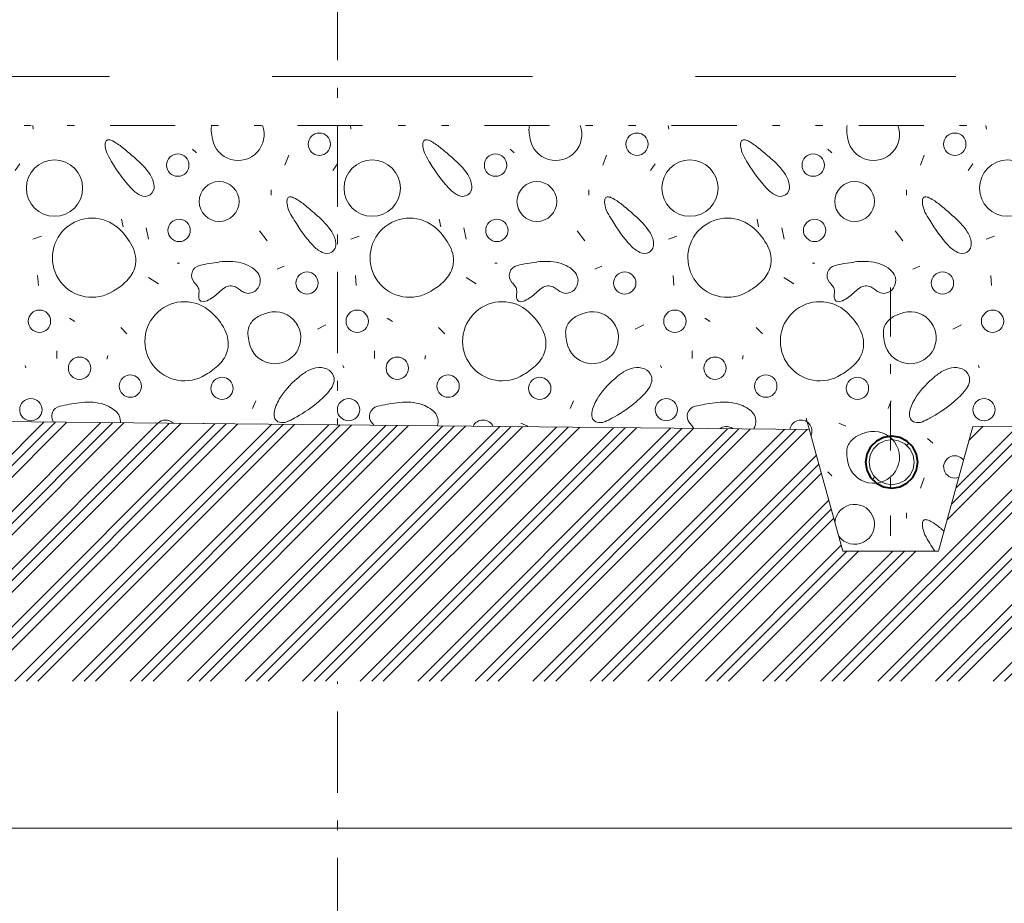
# Model space of a CAD drawing. Header units: millimetres. Extents: x -479461597 to -478645968, y -1101060132 to -1100898045.
# Tile 42 of 145: x -479163606 to -479160580, y -1101053563 to -1101050849. Entities that reach past the tile are written whole.
import ezdxf
from ezdxf.enums import TextEntityAlignment as Align

# ---------------------------------------------------------------- set-up
doc = ezdxf.new("R2010")
doc.units = ezdxf.units.MM
doc.header["$MEASUREMENT"] = 0
for name, pattern in [('Wipeout_Contour', [1000, 0, -1000]), ('Čerchovaná M', [450, 250, -85, 30, -85]), ('Čerchovaná S', [350, 150, -85, 30, -85]), ('Čerchovaná se dvěma tečkami', [575, 200, -110, 22.5, -110, 22.5, -110]), ('Čárkovaná L', [1300, 800, -500])]:
    doc.linetypes.add(name, pattern=pattern)
for name, color, linetype, lineweight in [('2D prvky - čary _Pero_č.__183', 7, 'Continuous', 20), ('Konstrukce - zaklady drenáž_Pero_č.__10', 7, 'Continuous', 40), ('Konstrukce - zaklady drenáž_Pero_č.__90', 250, 'Continuous', 13), ('Konstrukce - základy podsyp_Pero_č.__96', 124, 'Continuous', 13), ('Konstrukční síť_Pero_č.__183', 7, 'Continuous', 20), ('Legenda_Pero_č.__6', 7, 'Continuous', 20)]:
    doc.layers.add(name, color=color, linetype=linetype, lineweight=lineweight)
for name, color, linetype in [('Bourané_2D prvky - vyplně', 7, 'Continuous'), ('Bourané_Kóty - SP', 7, 'Continuous'), ('Konstrukce - zaklady drenáž', 7, 'Continuous'), ('Konstrukční síť', 7, 'Continuous')]:
    doc.layers.add(name, color=color, linetype=linetype)
for name, color, linetype, lineweight, true_color in [('Bourané_2D prvky - vyplně_Pero_č.__40', 7, 'Continuous', 13, 0xc9ca94), ('Bourané_Konstrukce - základy výkop_Pero_č.__109', 7, 'Continuous', 13, 0x6da3d7), ('Bourané_Kóty - SP_Pero_č.__25', 7, 'Continuous', 13, 0x1a4f6e), ('Bourané_Kóty - SP_Pero_č.__45', 7, 'Continuous', 13, 0x1a4f6e), ('Bourané_Kóty - SP_Pero_č.__85', 7, 'Continuous', 13, 0x1a4f6e), ('Konstrukce - zaklady drenáž_Pero_č.__108', 7, 'Continuous', 13, 0x1a4f6e), ('Konstrukční síť_Pero_č.__81', 7, 'Continuous', 13, 0xa8a8a8), ('Situace - terén HTU_Pero_č.__186', 7, 'Continuous', 20, 0x7b0011)]:
    doc.layers.add(name, color=color, linetype=linetype, lineweight=lineweight, true_color=true_color)
doc.styles.add('GENERATED_STYLE_5', font='txt')
doc.styles.add('GENERATED_STYLE_7', font='txt')
doc.dimstyles.new('GENERATED_STYLE__1', dxfattribs={"dimtxt": 275, "dimasz": 228, "dimexe": 0.18, "dimexo": 400, "dimgap": 0.09, "dimtad": 1, "dimtih": 1, "dimtoh": 1, "dimdec": 0, "dimzin": 0, "dimdsep": 46, "dimtxsty": 'GENERATED_STYLE_5', "dimblk": 'ARROWHEAD_6', "dimblk1": 'ARROWHEAD_6', "dimblk2": 'ARROWHEAD_6', "dimcen": 0.09, "dimclrd": 256, "dimclre": 256, "dimclrt": 256, "dimazin": 0, "dimtfac": 1, "dimtdec": 4, "dimtmove": 0, "dimatfit": 3, "dimfxl": 1, "dimtolj": 1, "dimtzin": 0, "dimarcsym": 0})

# ---------------------------------------------------------------- blocks, each defined once
blk = doc.blocks.new('*X11', base_point=(-479162629.7, -1101050723.4))
at = {"layer": 'Bourané_2D prvky - vyplně_Pero_č.__40', "color": 9, "linetype": 'Continuous', "lineweight": 13, "true_color": 0xc9ca94}
for p, q in [((-479163564.3, -1101051185.2), (-479163565.8, -1101051173.4)), ((-479162588, -1101051185.2), (-479162589.4, -1101051173.4)), ((-479161611.6, -1101051185.2), (-479161613.1, -1101051173.4)), ((-479160635.3, -1101051185.2), (-479160636.8, -1101051173.4)), ((-479163075, -1101051246), (-479163063.2, -1101051257.9)), ((-479162779, -1101051265), (-479162790.8, -1101051295.8)), ((-479162098.7, -1101051246), (-479162086.9, -1101051257.9)), ((-479161802.7, -1101051265), (-479161814.5, -1101051295.8)), ((-479161122.4, -1101051246), (-479161110.6, -1101051257.9)), ((-479160826.3, -1101051265), (-479160838.2, -1101051295.8)), ((-479163620.3, -1101051312.3), (-479163606.1, -1101051291)), ((-479162644, -1101051312.3), (-479162629.7, -1101051291)), ((-479161667.6, -1101051312.3), (-479161653.4, -1101051291)), ((-479160691.3, -1101051312.3), (-479160677.1, -1101051291)), ((-479162833.4, -1101051371.6), (-479162833.4, -1101051388.1)), ((-479161857.1, -1101051371.6), (-479161857.1, -1101051388.1)), ((-479160880.8, -1101051371.6), (-479160880.8, -1101051388.1)), ((-479163293, -1101051461.6), (-479163288.2, -1101051485.2)), ((-479162316.6, -1101051461.6), (-479162311.9, -1101051485.2)), ((-479161340.3, -1101051461.6), (-479161335.6, -1101051485.2)), ((-479163217.2, -1101051487.6), (-479163210.1, -1101051523.1)), ((-479162845.3, -1101051527.9), (-479162869, -1101051497.1)), ((-479162240.8, -1101051487.6), (-479162233.7, -1101051523.1)), ((-479161869, -1101051527.9), (-479161892.7, -1101051497.1)), ((-479161264.5, -1101051487.6), (-479161257.4, -1101051523.1)), ((-479160892.7, -1101051527.9), (-479160916.3, -1101051497.1)), ((-479163539.3, -1101051513.7), (-479163565.3, -1101051523.1)), ((-479162563, -1101051513.7), (-479162589, -1101051523.1)), ((-479161586.6, -1101051513.7), (-479161612.7, -1101051523.1)), ((-479160610.3, -1101051513.7), (-479160636.4, -1101051523.1)), ((-479163122.4, -1101051596.6), (-479163115.3, -1101051596.6)), ((-479162146.1, -1101051596.6), (-479162139, -1101051596.6)), ((-479161169.8, -1101051596.6), (-479161162.7, -1101051596.6)), ((-479162814.5, -1101051615.5), (-479162793.2, -1101051606)), ((-479161838.2, -1101051615.5), (-479161816.9, -1101051606)), ((-479160861.9, -1101051615.5), (-479160840.5, -1101051606)), ((-479163550.9, -1101051634.2), (-479163548.5, -1101051665)), ((-479163210.4, -1101051640.9), (-479163179.6, -1101051659.9)), ((-479162574.6, -1101051634.2), (-479162572.2, -1101051665)), ((-479162234, -1101051640.9), (-479162203.2, -1101051659.9)), ((-479161598.3, -1101051634.2), (-479161595.9, -1101051665)), ((-479161257.7, -1101051640.9), (-479161226.9, -1101051659.9)), ((-479160622, -1101051634.2), (-479160619.6, -1101051665)), ((-479163453.4, -1101051765.2), (-479163436.6, -1101051776)), ((-479162477, -1101051765.2), (-479162460.3, -1101051776)), ((-479161500.7, -1101051765.2), (-479161484, -1101051776)), ((-479163295.3, -1101051794.7), (-479163276.4, -1101051813.6)), ((-479162664.9, -1101051785.6), (-479162690.9, -1101051799.8)), ((-479162319, -1101051794.7), (-479162300.1, -1101051813.6)), ((-479161688.6, -1101051785.6), (-479161714.6, -1101051799.8)), ((-479161342.7, -1101051794.7), (-479161323.7, -1101051813.6)), ((-479160712.2, -1101051785.6), (-479160738.3, -1101051799.8)), ((-479163491.9, -1101051889.4), (-479163491.9, -1101051865.7)), ((-479162515.6, -1101051889.4), (-479162515.6, -1101051865.7)), ((-479161539.3, -1101051889.4), (-479161539.3, -1101051865.7)), ((-479163338, -1101051891.8), (-479163335.6, -1101051879.9)), ((-479162361.6, -1101051891.8), (-479162359.3, -1101051879.9)), ((-479161385.3, -1101051891.8), (-479161383, -1101051879.9)), ((-479163586.7, -1101051917.8), (-479163589, -1101051910.7)), ((-479162610.3, -1101051917.8), (-479162612.7, -1101051910.7)), ((-479161634, -1101051917.8), (-479161636.4, -1101051910.7)), ((-479160657.7, -1101051917.8), (-479160660.1, -1101051910.7)), ((-479162880.8, -1101052019.7), (-479162890.3, -1101052043.4)), ((-479161904.5, -1101052019.7), (-479161914, -1101052043.4)), ((-479160928.2, -1101052019.7), (-479160937.7, -1101052043.4)), ((-479163041.9, -1101052088.4), (-479163039.6, -1101052089.4)), ((-479162065.6, -1101052088.4), (-479162044.2, -1101052097.8)), ((-479161089.2, -1101052088.4), (-479161067.9, -1101052097.8)), ((-479160816.9, -1101052135.7), (-479160800.3, -1101052149.9)), ((-479161122.4, -1101052237.6), (-479161110.6, -1101052249.4)), ((-479160826.3, -1101052256.5), (-479160838.2, -1101052287.3)), ((-479160880.8, -1101052363.1), (-479160880.8, -1101052379.7))]:
    blk.add_line(p, q, dxfattribs=at)
for centre, radius in [((-479162685.3, -1101051231.1), 34.3), ((-479161709, -1101051231.1), 34.3), ((-479160732.6, -1101051231.1), 34.3), ((-479163120.2, -1101051295.5), 34.3), ((-479162143.9, -1101051295.5), 34.3), ((-479161167.6, -1101051295.5), 34.3), ((-479163499.1, -1101051366.1), 86.5), ((-479162522.8, -1101051366.1), 86.5), ((-479161546.4, -1101051366.1), 86.5), ((-479160570.1, -1101051366.1), 86.5), ((-479162993.1, -1101051407.1), 61.2), ((-479162016.8, -1101051407.1), 61.2), ((-479161040.4, -1101051407.1), 61.2), ((-479163116.1, -1101051495.9), 34.3), ((-479162139.8, -1101051495.9), 34.3), ((-479161163.4, -1101051495.9), 34.3), ((-479162723.1, -1101051657.6), 34.3), ((-479161746.8, -1101051657.6), 34.3), ((-479160770.4, -1101051657.6), 34.3), ((-479163545.3, -1101051775), 34.3), ((-479162569, -1101051775), 34.3), ((-479161592.7, -1101051775), 34.3), ((-479160616.4, -1101051775), 34.3), ((-479163422.1, -1101051919.3), 34.3), ((-479162445.8, -1101051919.3), 34.3), ((-479161469.5, -1101051919.3), 34.3), ((-479163266, -1101051974.2), 34.3), ((-479162984.3, -1101051981.2), 34.3), ((-479162289.7, -1101051974.2), 34.3), ((-479162008, -1101051981.2), 34.3), ((-479161313.4, -1101051974.2), 34.3), ((-479161031.7, -1101051981.2), 34.3), ((-479163571.8, -1101052046.7), 34.3), ((-479162595.4, -1101052046.7), 34.3), ((-479161619.1, -1101052046.7), 34.3), ((-479160642.8, -1101052046.7), 34.3)]:
    blk.add_circle(centre, radius, dxfattribs=at)
for centre, radius, start, end in [((-479162957, -1101051187.1), 60.4, 166.8265, 183.2347), ((-479162934.9, -1101051201.4), 79.9, 190.4282, 20.57), ((-479161980.7, -1101051187.1), 60.4, 166.8265, 183.2347), ((-479161958.6, -1101051201.4), 79.9, 190.4282, 20.57), ((-479161004.4, -1101051187.1), 60.4, 166.8265, 183.2347), ((-479160982.3, -1101051201.4), 79.9, 190.4282, 20.57), ((-479162877.6, -1101051182.7), 140, 183.2095, 193.7302), ((-479161901.2, -1101051182.7), 140, 183.2095, 193.7302), ((-479160924.9, -1101051182.7), 140, 183.2095, 193.7302), ((-479163308.4, -1101051232.8), 35.1, 166.9916, 187.7906), ((-479163330.6, -1101051228), 12.4, 144.5812, 165.7924), ((-479163334.1, -1101051225.6), 8.15, 116.4425, 143.7464), ((-479163333.6, -1101051227.1), 9.77, 91.5878, 115.1953), ((-479163333.3, -1101051235.2), 17.9, 76.2622, 91.634), ((-479163340.9, -1101051263.6), 47.3, 60.0923, 75.5611), ((-479163418.5, -1101051399.7), 203.9, 49.777, 60.2392), ((-479162332.1, -1101051232.8), 35.1, 166.9916, 187.7906), ((-479162354.2, -1101051228), 12.4, 144.5812, 165.7924), ((-479162357.8, -1101051225.6), 8.15, 116.4425, 143.7464), ((-479162357.3, -1101051227.1), 9.77, 91.5878, 115.1953), ((-479162357, -1101051235.2), 17.9, 76.2622, 91.634), ((-479162364.6, -1101051263.6), 47.3, 60.0923, 75.5611), ((-479162442.2, -1101051399.7), 203.9, 49.777, 60.2392), ((-479161355.8, -1101051232.8), 35.1, 166.9916, 187.7906), ((-479161377.9, -1101051228), 12.4, 144.5812, 165.7924), ((-479161381.5, -1101051225.6), 8.15, 116.4425, 143.7464), ((-479161380.9, -1101051227.1), 9.77, 91.5878, 115.1953), ((-479161380.7, -1101051235.2), 17.9, 76.2622, 91.634), ((-479161388.2, -1101051263.6), 47.3, 60.0923, 75.5611), ((-479161465.9, -1101051399.7), 203.9, 49.777, 60.2392), ((-479163263.6, -1101051228.6), 80.1, 186.4296, 206.157), ((-479163129.2, -1101051161.8), 230.1, 206.3304, 213.6244), ((-479163874.2, -1101051965.3), 930.2, 47.9748, 50.8493), ((-479162287.3, -1101051228.6), 80.1, 186.4296, 206.157), ((-479162152.9, -1101051161.8), 230.1, 206.3304, 213.6244), ((-479162897.8, -1101051965.3), 930.2, 47.9748, 50.8493), ((-479161311, -1101051228.6), 80.1, 186.4296, 206.157), ((-479161176.6, -1101051161.8), 230.1, 206.3304, 213.6244), ((-479161921.5, -1101051965.3), 930.2, 47.9748, 50.8493), ((-479162932.4, -1101051061.3), 450.4, 210.4057, 222.5965), ((-479163392.6, -1101051449.8), 225.2, 33.8343, 51.1866), ((-479161956, -1101051061.3), 450.4, 210.4057, 222.5965), ((-479162416.3, -1101051449.8), 225.2, 33.8343, 51.1866), ((-479160979.7, -1101051061.3), 450.4, 210.4057, 222.5965), ((-479161439.9, -1101051449.8), 225.2, 33.8343, 51.1866), ((-479163272.5, -1101051367.9), 79.8, 6.3813, 32.9796), ((-479162296.2, -1101051367.9), 79.8, 6.3813, 32.9796), ((-479161319.8, -1101051367.9), 79.8, 6.3813, 32.9796), ((-479163190.6, -1101051299.2), 99.3, 222.3712, 243.0633), ((-479163221.2, -1101051360.1), 31.2, 242.6052, 300.2402), ((-479163222.9, -1101051362.6), 30, 305.4921, 6.9034), ((-479162214.2, -1101051299.2), 99.3, 222.3712, 243.0633), ((-479162244.9, -1101051360.1), 31.2, 242.6052, 300.2402), ((-479162246.6, -1101051362.6), 30, 305.4921, 6.9034), ((-479161237.9, -1101051299.2), 99.3, 222.3712, 243.0633), ((-479161268.6, -1101051360.1), 31.2, 242.6052, 300.2402), ((-479161270.3, -1101051362.6), 30, 305.4921, 6.9034), ((-479162749.8, -1101051408.4), 35.1, 166.9916, 187.7906), ((-479162705, -1101051404.2), 80.1, 186.4296, 206.157), ((-479162771.9, -1101051403.5), 12.4, 144.5812, 165.7924), ((-479162775.5, -1101051401.2), 8.15, 116.4425, 143.7464), ((-479162775, -1101051402.7), 9.77, 91.5878, 115.1953), ((-479162774.7, -1101051410.8), 17.9, 76.2622, 91.634), ((-479162782.3, -1101051439.2), 47.3, 60.0923, 75.5611), ((-479162859.9, -1101051575.2), 203.9, 49.777, 60.2392), ((-479161773.5, -1101051408.4), 35.1, 166.9916, 187.7906), ((-479161728.7, -1101051404.2), 80.1, 186.4296, 206.157), ((-479161795.6, -1101051403.5), 12.4, 144.5812, 165.7924), ((-479161799.2, -1101051401.2), 8.15, 116.4425, 143.7464), ((-479161798.6, -1101051402.7), 9.77, 91.5878, 115.1953), ((-479161798.4, -1101051410.8), 17.9, 76.2622, 91.634), ((-479161805.9, -1101051439.2), 47.3, 60.0923, 75.5611), ((-479161883.6, -1101051575.2), 203.9, 49.777, 60.2392), ((-479160797.2, -1101051408.4), 35.1, 166.9916, 187.7906), ((-479160752.3, -1101051404.2), 80.1, 186.4296, 206.157), ((-479160819.3, -1101051403.5), 12.4, 144.5812, 165.7924), ((-479160822.9, -1101051401.2), 8.15, 116.4425, 143.7464), ((-479160822.3, -1101051402.7), 9.77, 91.5878, 115.1953), ((-479160822.1, -1101051410.8), 17.9, 76.2622, 91.634), ((-479160829.6, -1101051439.2), 47.3, 60.0923, 75.5611), ((-479160907.3, -1101051575.2), 203.9, 49.777, 60.2392), ((-479162570.6, -1101051337.4), 230.1, 206.3304, 213.6244), ((-479163315.5, -1101052140.9), 930.2, 47.9748, 50.8493), ((-479161594.3, -1101051337.4), 230.1, 206.3304, 213.6244), ((-479162339.2, -1101052140.9), 930.2, 47.9748, 50.8493), ((-479160618, -1101051337.4), 230.1, 206.3304, 213.6244), ((-479161362.9, -1101052140.9), 930.2, 47.9748, 50.8493), ((-479163383.9, -1101051579.9), 121.6, 47.4454, 302.6151), ((-479162373.7, -1101051236.9), 450.4, 210.4057, 222.5965), ((-479162834, -1101051625.4), 225.2, 33.8343, 51.1866), ((-479162407.6, -1101051579.9), 121.6, 47.4454, 302.6151), ((-479161397.4, -1101051236.9), 450.4, 210.4057, 222.5965), ((-479161857.6, -1101051625.4), 225.2, 33.8343, 51.1866), ((-479161431.3, -1101051579.9), 121.6, 47.4454, 302.6151), ((-479160421.1, -1101051236.9), 450.4, 210.4057, 222.5965), ((-479160881.3, -1101051625.4), 225.2, 33.8343, 51.1866), ((-479163438.1, -1101051637.9), 201, 27.7394, 47.2569), ((-479162713.8, -1101051543.4), 79.8, 6.3813, 32.9796), ((-479162461.8, -1101051637.9), 201, 27.7394, 47.2569), ((-479161737.5, -1101051543.4), 79.8, 6.3813, 32.9796), ((-479161485.4, -1101051637.9), 201, 27.7394, 47.2569), ((-479160761.2, -1101051543.4), 79.8, 6.3813, 32.9796), ((-479162664.3, -1101051538.2), 30, 305.4921, 6.9034), ((-479161688, -1101051538.2), 30, 305.4921, 6.9034), ((-479160711.7, -1101051538.2), 30, 305.4921, 6.9034), ((-479163342, -1101051587.6), 92.5, 347.7666, 27.8507), ((-479162631.9, -1101051474.8), 99.3, 222.3712, 243.0633), ((-479162662.6, -1101051535.7), 31.2, 242.6052, 300.2402), ((-479162365.7, -1101051587.6), 92.5, 347.7666, 27.8507), ((-479161655.6, -1101051474.8), 99.3, 222.3712, 243.0633), ((-479161686.3, -1101051535.7), 31.2, 242.6052, 300.2402), ((-479161389.4, -1101051587.6), 92.5, 347.7666, 27.8507), ((-479160679.3, -1101051474.8), 99.3, 222.3712, 243.0633), ((-479160710, -1101051535.7), 31.2, 242.6052, 300.2402), ((-479162938.2, -1101052066.7), 476.8, 96.6259, 103.9434), ((-479162966.7, -1101051772.1), 181.1, 76.9848, 98.4191), ((-479162955.1, -1101051711.3), 119.2, 60.5831, 75.8236), ((-479161961.8, -1101052066.7), 476.8, 96.6259, 103.9434), ((-479161990.3, -1101051772.1), 181.1, 76.9848, 98.4191), ((-479161978.8, -1101051711.3), 119.2, 60.5831, 75.8236), ((-479160985.5, -1101052066.7), 476.8, 96.6259, 103.9434), ((-479161014, -1101051772.1), 181.1, 76.9848, 98.4191), ((-479161002.4, -1101051711.3), 119.2, 60.5831, 75.8236), ((-479163344.6, -1101051582.2), 96.3, 314.7779, 344.9961), ((-479163046.3, -1101051634.7), 31.5, 102.3324, 221.6658), ((-479162929.7, -1101051668.9), 69.8, 37.6475, 61.5974), ((-479162907.1, -1101051650), 40.4, 327.0376, 36.1209), ((-479162368.3, -1101051582.2), 96.3, 314.7779, 344.9961), ((-479162070, -1101051634.7), 31.5, 102.3324, 221.6658), ((-479161953.4, -1101051668.9), 69.8, 37.6475, 61.5974), ((-479161930.8, -1101051650), 40.4, 327.0376, 36.1209), ((-479161392, -1101051582.2), 96.3, 314.7779, 344.9961), ((-479161093.7, -1101051634.7), 31.5, 102.3324, 221.6658), ((-479160977.1, -1101051668.9), 69.8, 37.6475, 61.5974), ((-479160954.5, -1101051650), 40.4, 327.0376, 36.1209), ((-479163417.9, -1101051508.6), 200.1, 299.8029, 314.8134), ((-479163136.2, -1101051722.1), 93.8, 36.3442, 45.0506), ((-479162441.5, -1101051508.6), 200.1, 299.8029, 314.8134), ((-479162159.9, -1101051722.1), 93.8, 36.3442, 45.0506), ((-479161465.2, -1101051508.6), 200.1, 299.8029, 314.8134), ((-479161183.5, -1101051722.1), 93.8, 36.3442, 45.0506), ((-479163084.7, -1101051684), 29.8, 9.2485, 36.0448), ((-479163106.7, -1101051684.4), 51.7, 352.8034, 5.8388), ((-479163085.5, -1101051596.2), 128.1, 295.4669, 314.5735), ((-479162887.5, -1101051801.8), 157.3, 125.1766, 133.3696), ((-479162955, -1101051705.3), 39.5, 96.3875, 125.8548), ((-479162957.7, -1101051697.5), 31.5, 62.2902, 93.1672), ((-479162986.4, -1101051750.5), 91.8, 52.6959, 61.7729), ((-479162868.8, -1101051595.3), 102.9, 232.9934, 240.456), ((-479162902.3, -1101051653.7), 35.6, 240.8322, 267.0065), ((-479162903.8, -1101051653.5), 35.8, 269.5174, 328.7918), ((-479162108.4, -1101051684), 29.8, 9.2485, 36.0448), ((-479162130.4, -1101051684.4), 51.7, 352.8034, 5.8388), ((-479162109.2, -1101051596.2), 128.1, 295.4669, 314.5735), ((-479161911.2, -1101051801.8), 157.3, 125.1766, 133.3696), ((-479161978.7, -1101051705.3), 39.5, 96.3875, 125.8548), ((-479161981.3, -1101051697.5), 31.5, 62.2902, 93.1672), ((-479162010.1, -1101051750.5), 91.8, 52.6959, 61.7729), ((-479161892.5, -1101051595.3), 102.9, 232.9934, 240.456), ((-479161925.9, -1101051653.7), 35.6, 240.8322, 267.0065), ((-479161927.5, -1101051653.5), 35.8, 269.5174, 328.7918), ((-479161132, -1101051684), 29.8, 9.2485, 36.0448), ((-479161154.1, -1101051684.4), 51.7, 352.8034, 5.8388), ((-479161132.8, -1101051596.2), 128.1, 295.4669, 314.5735), ((-479160934.9, -1101051801.8), 157.3, 125.1766, 133.3696), ((-479161002.4, -1101051705.3), 39.5, 96.3875, 125.8548), ((-479161005, -1101051697.5), 31.5, 62.2902, 93.1672), ((-479161033.8, -1101051750.5), 91.8, 52.6959, 61.7729), ((-479160916.2, -1101051595.3), 102.9, 232.9934, 240.456), ((-479160949.6, -1101051653.7), 35.6, 240.8322, 267.0065), ((-479160951.2, -1101051653.5), 35.8, 269.5174, 328.7918), ((-479163099.7, -1101051836.5), 121.6, 47.4454, 302.6151), ((-479163010.8, -1101051697.1), 45.1, 172.1101, 189.0874), ((-479163040.4, -1101051701.6), 15.1, 189.971, 219.9454), ((-479163044, -1101051704), 10.8, 222.4728, 257.5463), ((-479163042.7, -1101051696.4), 18.5, 258.5237, 281.5295), ((-479163046.6, -1101051674.8), 40.5, 280.7953, 293.5363), ((-479162123.3, -1101051836.5), 121.6, 47.4454, 302.6151), ((-479162034.4, -1101051697.1), 45.1, 172.1101, 189.0874), ((-479162064.1, -1101051701.6), 15.1, 189.971, 219.9454), ((-479162067.7, -1101051704), 10.8, 222.4728, 257.5463), ((-479162066.4, -1101051696.4), 18.5, 258.5237, 281.5295), ((-479162070.2, -1101051674.8), 40.5, 280.7953, 293.5363), ((-479161147, -1101051836.5), 121.6, 47.4454, 302.6151), ((-479161058.1, -1101051697.1), 45.1, 172.1101, 189.0874), ((-479161087.8, -1101051701.6), 15.1, 189.971, 219.9454), ((-479161091.4, -1101051704), 10.8, 222.4728, 257.5463), ((-479161090, -1101051696.4), 18.5, 258.5237, 281.5295), ((-479161093.9, -1101051674.8), 40.5, 280.7953, 293.5363), ((-479163153.8, -1101051894.5), 201, 27.7394, 47.2569), ((-479162822.2, -1101051825.7), 79.9, 190.4282, 104.6294), ((-479162805.2, -1101051883.8), 140.5, 105.3821, 120.9077), ((-479162177.5, -1101051894.5), 201, 27.7394, 47.2569), ((-479161845.9, -1101051825.7), 79.9, 190.4282, 104.6294), ((-479161828.8, -1101051883.8), 140.5, 105.3821, 120.9077), ((-479161201.2, -1101051894.5), 201, 27.7394, 47.2569), ((-479160869.6, -1101051825.7), 79.9, 190.4282, 104.6294), ((-479160852.5, -1101051883.8), 140.5, 105.3821, 120.9077), ((-479162847.7, -1101051813.1), 57.9, 120.7918, 156.6671), ((-479161871.3, -1101051813.1), 57.9, 120.7918, 156.6671), ((-479160895, -1101051813.1), 57.9, 120.7918, 156.6671), ((-479163057.7, -1101051844.2), 92.5, 347.7666, 27.8507), ((-479162844.3, -1101051811.4), 60.4, 159.3574, 183.2347), ((-479162081.4, -1101051844.2), 92.5, 347.7666, 27.8507), ((-479161868, -1101051811.4), 60.4, 159.3574, 183.2347), ((-479161105.1, -1101051844.2), 92.5, 347.7666, 27.8507), ((-479160891.7, -1101051811.4), 60.4, 159.3574, 183.2347), ((-479162764.9, -1101051807), 140, 183.2095, 193.7302), ((-479161788.5, -1101051807), 140, 183.2095, 193.7302), ((-479160812.2, -1101051807), 140, 183.2095, 193.7302), ((-479163060.4, -1101051838.9), 96.3, 314.7779, 344.9961), ((-479162084.1, -1101051838.9), 96.3, 314.7779, 344.9961), ((-479161107.7, -1101051838.9), 96.3, 314.7779, 344.9961), ((-479163133.6, -1101051765.3), 200.1, 299.8029, 314.8134), ((-479162614.4, -1101052104.6), 207.1, 122.8427, 132.3696), ((-479162679.8, -1101052003.2), 86.5, 100.496, 122.8825), ((-479162684.5, -1101051977.6), 60.4, 68.6646, 100.5486), ((-479162675.7, -1101051955.3), 36.5, 19.3509, 68.7902), ((-479162157.3, -1101051765.3), 200.1, 299.8029, 314.8134), ((-479161638.1, -1101052104.6), 207.1, 122.8427, 132.3696), ((-479161703.5, -1101052003.2), 86.5, 100.496, 122.8825), ((-479161708.2, -1101051977.6), 60.4, 68.6646, 100.5486), ((-479161699.4, -1101051955.3), 36.5, 19.3509, 68.7902), ((-479161181, -1101051765.3), 200.1, 299.8029, 314.8134), ((-479160661.8, -1101052104.6), 207.1, 122.8427, 132.3696), ((-479160727.1, -1101052003.2), 86.5, 100.496, 122.8825), ((-479160731.8, -1101051977.6), 60.4, 68.6646, 100.5486), ((-479160723.1, -1101051955.3), 36.5, 19.3509, 68.7902), ((-479162587.5, -1101052150.7), 259.5, 129.9016, 148.2696), ((-479162675.9, -1101051954.1), 36.2, 341.8983, 17.4009), ((-479161611.2, -1101052150.7), 259.5, 129.9016, 148.2696), ((-479161699.5, -1101051954.1), 36.2, 341.8983, 17.4009), ((-479160634.8, -1101052150.7), 259.5, 129.9016, 148.2696), ((-479160723.2, -1101051954.1), 36.2, 341.8983, 17.4009), ((-479162849.6, -1101051831.3), 250.4, 310.4067, 321.8671), ((-479162706.5, -1101051943.1), 68.8, 321.4678, 341.1053), ((-479161873.3, -1101051831.3), 250.4, 310.4067, 321.8671), ((-479161730.2, -1101051943.1), 68.8, 321.4678, 341.1053), ((-479160897, -1101051831.3), 250.4, 310.4067, 321.8671), ((-479160753.9, -1101051943.1), 68.8, 321.4678, 341.1053), ((-479163396.5, -1101052204.4), 181.1, 76.9848, 98.4191), ((-479162717.8, -1101052072.5), 107.6, 147.1941, 171.5945), ((-479162950.3, -1101051711.1), 407.2, 298.7034, 310.2276), ((-479162420.2, -1101052204.4), 181.1, 76.9848, 98.4191), ((-479161741.5, -1101052072.5), 107.6, 147.1941, 171.5945), ((-479161974, -1101051711.1), 407.2, 298.7034, 310.2276), ((-479161443.9, -1101052204.4), 181.1, 76.9848, 98.4191), ((-479160765.2, -1101052072.5), 107.6, 147.1941, 171.5945), ((-479160997.7, -1101051711.1), 407.2, 298.7034, 310.2276), ((-479163476.2, -1101052067), 31.5, 102.3324, 214.2854), ((-479163368, -1101052499), 476.8, 96.6259, 103.9434), ((-479163378.2, -1101052126.7), 101.2, 48.7194, 77.2156), ((-479163339.1, -1101052082.9), 42.5, 354.6817, 49.2414), ((-479162499.9, -1101052067), 31.5, 102.3324, 221.6658), ((-479162391.7, -1101052499), 476.8, 96.6259, 103.9434), ((-479162401.9, -1101052126.7), 101.2, 48.7194, 77.2156), ((-479162362.8, -1101052082.9), 42.5, 349.4857, 49.2414), ((-479161523.6, -1101052067), 31.5, 102.3324, 221.6658), ((-479161415.4, -1101052499), 476.8, 96.6259, 103.9434), ((-479161425.5, -1101052126.7), 101.2, 48.7194, 77.2156), ((-479161386.5, -1101052082.9), 42.5, 349.4857, 49.2414), ((-479163158.4, -1101052112.7), 34.3, 45.0107, 133.8434), ((-479162793, -1101052061.4), 31.5, 171.5409, 204.3302), ((-479162802.3, -1101052063.8), 22.1, 208.5693, 254.5479), ((-479162798.4, -1101052048.9), 37.6, 254.8791, 291.2132), ((-479162832.5, -1101051960.6), 132.1, 291.1304, 302.0672), ((-479161269.8, -1101054644), 2973.1, 119.9631, 120.1316), ((-479162182.1, -1101052112.7), 34.3, 24.8769, 153.9772), ((-479161816.7, -1101052061.4), 31.5, 171.5409, 204.3302), ((-479161826, -1101052063.8), 22.1, 208.5693, 254.5479), ((-479161822.1, -1101052048.9), 37.6, 254.8791, 291.2132), ((-479161856.1, -1101051960.6), 132.1, 291.1304, 302.0672), ((-479160293.5, -1101054644), 2973.1, 119.9631, 120.1316), ((-479161205.7, -1101052112.7), 34.3, 336.6964, 171.08), ((-479160840.4, -1101052061.4), 31.5, 171.5409, 204.3302), ((-479160849.7, -1101052063.8), 22.1, 208.5693, 254.5479), ((-479160845.8, -1101052048.9), 37.6, 254.8791, 291.2132), ((-479160879.8, -1101051960.6), 132.1, 291.1304, 302.0672), ((-479159317.2, -1101054644), 2973.1, 119.9631, 120.1316), ((-479162593.3, -1101052157.6), 98.6, 39.6853, 44.9083), ((-479162359, -1101052083.3), 38.7, 339.9224, 349.044), ((-479161617, -1101052157.6), 98.6, 36.9902, 44.9083), ((-479161562.9, -1101052116.7), 30.8, 23.5139, 36.8436), ((-479161432.2, -1101052137.6), 39.5, 96.3875, 124.9976), ((-479161434.9, -1101052129.8), 31.5, 62.2902, 93.1672), ((-479161463.6, -1101052182.7), 91.8, 57.1681, 61.7729), ((-479161382.7, -1101052083.3), 38.7, 323.5254, 349.044), ((-479160982.3, -1101052193), 79.9, 190.4282, 104.6294), ((-479161007.7, -1101052180.3), 57.9, 120.7918, 156.6671), ((-479160965.2, -1101052251.1), 140.5, 105.3821, 120.9077), ((-479161004.4, -1101052178.7), 60.4, 159.3574, 183.2347), ((-479160924.9, -1101052174.2), 140, 183.2095, 193.7302), ((-479160732.6, -1101052222.6), 34.3, 37.9051, 291.3424), ((-479161040.4, -1101052398.7), 61.2, 217.2289, 173.5236), ((-479160822.9, -1101052392.7), 8.15, 116.4425, 143.7464), ((-479160822.3, -1101052394.3), 9.77, 91.5878, 115.1953), ((-479160822.1, -1101052402.4), 17.9, 76.2622, 91.634), ((-479160829.6, -1101052430.8), 47.3, 60.0923, 75.5611), ((-479160797.2, -1101052400), 35.1, 166.9916, 187.7906), ((-479160752.3, -1101052395.7), 80.1, 186.4296, 206.157), ((-479160819.3, -1101052395.1), 12.4, 144.5812, 165.7924), ((-479160907.3, -1101052566.8), 203.9, 49.777, 60.2392), ((-479161362.9, -1101053132.5), 930.2, 50.0411, 50.8493), ((-479160618, -1101052329), 230.1, 206.3304, 213.6244), ((-479160421.1, -1101052228.4), 450.4, 210.4057, 214.1046)]:
    blk.add_arc(centre, radius, start, end, dxfattribs=at)
blk = doc.blocks.new('výplň_1_2', base_point=(-479162629.7, -1101050723.4))
at = {"color": 254, "linetype": 'Wipeout_Contour', "lineweight": 0, "ltscale": 19212835833.5994}
blk.add_wipeout([(-479190180.3, -1101051973.3), (-479187635.7, -1101052051.1), (-479187534.4, -1101052419.4), (-479187301.9, -1101052419.4), (-479187215.9, -1101052173.6), (-479174655, -1101051973.2), (-479161179.3, -1101052108), (-479161076.7, -1101052481), (-479160782.4, -1101052481), (-479160677.3, -1101052098.7), (-479159377.5, -1101052085.7), (-479159377.5, -1101051173.4), (-479187977.8, -1101051173.4), (-479187977.8, -1101051531.3), (-479187619.3, -1101051889.8), (-479190178.2, -1101051889.8)], dxfattribs=at).dxf.layer = 'Bourané_2D prvky - vyplně'
at = {"layer": 'Bourané_2D prvky - vyplně_Pero_č.__40', "color": 9, "linetype": 'Continuous', "lineweight": 13, "true_color": 0xc9ca94}
blk.add_blockref('*X11', (-479162629.7, -1101050723.4), dxfattribs=at)
blk = doc.blocks.new('Řez_9_2', base_point=(-479162629.7, -1101050723.4))
at = {"layer": 'Konstrukce - zaklady drenáž_Pero_č.__108', "linetype": 'Continuous', "lineweight": 13, "true_color": 0x1a4f6e}
h = blk.add_hatch(dxfattribs=at)
h.set_pattern_fill('Kov___ocel_0002', color=146, style=0, pattern_type=2)
h.set_pattern_definition([(45, (-479162629.75, -1101050723.36), (-159.1, 159.1), []), (45, (-479162682.78, -1101050670.32), (-159.1, 159.1), [])])
h.paths.add_polyline_path([(-479160846.5, -1101052207.9), (-479160850.4, -1101052183.2), (-479160861.8, -1101052160.9), (-479160879.5, -1101052143.2), (-479160901.8, -1101052131.8), (-479160926.5, -1101052127.9), (-479160951.2, -1101052131.8), (-479160973.5, -1101052143.2), (-479160991.2, -1101052160.9), (-479161002.6, -1101052183.2), (-479161006.5, -1101052207.9), (-479161002.6, -1101052232.6), (-479160991.2, -1101052254.9), (-479160973.5, -1101052272.6), (-479160951.2, -1101052284), (-479160926.5, -1101052287.9), (-479160901.8, -1101052284), (-479160879.5, -1101052272.6), (-479160861.8, -1101052254.9), (-479160850.4, -1101052232.6)])
h.paths.add_polyline_path([(-479160857.2, -1101052207.9), (-479160860.6, -1101052229.3), (-479160870.4, -1101052248.7), (-479160885.8, -1101052264), (-479160905.1, -1101052273.9), (-479160926.5, -1101052277.3), (-479160947.9, -1101052273.9), (-479160967.3, -1101052264), (-479160982.6, -1101052248.7), (-479160992.5, -1101052229.3), (-479160995.9, -1101052207.9), (-479160992.5, -1101052186.5), (-479160982.6, -1101052167.2), (-479160967.3, -1101052151.8), (-479160947.9, -1101052142), (-479160926.5, -1101052138.6), (-479160905.1, -1101052142), (-479160885.8, -1101052151.8), (-479160870.4, -1101052167.2), (-479160860.6, -1101052186.5)], flags=0)
at = {"layer": 'Konstrukce - zaklady drenáž_Pero_č.__10', "color": 7, "linetype": 'Continuous', "lineweight": 40, "flags": 128}
blk.add_lwpolyline([(-479161006.5, -1101052207.9), (-479161002.6, -1101052232.6), (-479160991.2, -1101052254.9), (-479160973.5, -1101052272.6), (-479160951.2, -1101052284), (-479160926.5, -1101052287.9), (-479160901.8, -1101052284), (-479160879.5, -1101052272.6), (-479160861.8, -1101052254.9), (-479160850.4, -1101052232.6), (-479160846.5, -1101052207.9), (-479160850.4, -1101052183.2), (-479160861.8, -1101052160.9), (-479160879.5, -1101052143.2), (-479160901.8, -1101052131.8), (-479160926.5, -1101052127.9), (-479160951.2, -1101052131.8), (-479160973.5, -1101052143.2), (-479160991.2, -1101052160.9), (-479161002.6, -1101052183.2)], close=True, dxfattribs=at)
at = {"layer": 'Konstrukce - zaklady drenáž_Pero_č.__90', "color": 250, "linetype": 'Continuous', "lineweight": 13, "flags": 128}
blk.add_lwpolyline([(-479160995.9, -1101052207.9), (-479160992.5, -1101052229.3), (-479160982.6, -1101052248.7), (-479160967.3, -1101052264), (-479160947.9, -1101052273.9), (-479160926.5, -1101052277.3), (-479160905.1, -1101052273.9), (-479160885.8, -1101052264), (-479160870.4, -1101052248.7), (-479160860.6, -1101052229.3), (-479160857.2, -1101052207.9), (-479160860.6, -1101052186.5), (-479160870.4, -1101052167.2), (-479160885.8, -1101052151.8), (-479160905.1, -1101052142), (-479160926.5, -1101052138.6), (-479160947.9, -1101052142), (-479160967.3, -1101052151.8), (-479160982.6, -1101052167.2), (-479160992.5, -1101052186.5)], close=True, dxfattribs=at)
blk = doc.blocks.new('Standardní značka sítě[5]_2', base_point=(-479162629.8, -1101040723.4))
at = {"layer": 'Konstrukční síť_Pero_č.__81', "color": 253, "linetype": 'Čerchovaná M', "lineweight": 13, "true_color": 0xa8a8a8}
blk.add_line((-479162629.8, -1101041723.4), (-479162629.8, -1101053723.4), dxfattribs=at)
at = {"layer": 'Konstrukční síť_Pero_č.__183', "color": 7, "lineweight": 20, "style": 'GENERATED_STYLE_7'}
for tag, p in [('AC_MarkerText_1_0', (-479162629.8, -1101040472)), ('AC_MarkerText_1_1', (-479162629.8, -1101054972))]:
    blk.add_attdef(tag, text='', height=250, rotation=360, dxfattribs=at).set_placement(p, align=Align.MIDDLE_CENTER)
blk = doc.blocks.new('*D35', base_point=(-479162629.7, -1101050723.4))
at = {"layer": 'Bourané_Kóty - SP_Pero_č.__45', "color": 146, "linetype": 'Continuous', "lineweight": 13, "true_color": 0x1a4f6e}
for p, q in [((-479190009.8, -1101053737.6), (-479190249.8, -1101053977.6)), ((-479148478.4, -1101053977.6), (-479148238.4, -1101053737.6))]:
    blk.add_line(p, q, dxfattribs=at)
at = {"layer": 'Bourané_Kóty - SP_Pero_č.__85', "color": 146, "linetype": 'Continuous', "lineweight": 13, "true_color": 0x1a4f6e}
for p, q in [((-479190129.8, -1101054082.6), (-479190129.8, -1101053457.6)), ((-479148358.4, -1101054082.6), (-479148358.4, -1101053457.6)), ((-479190309.8, -1101053857.6), (-479190129.8, -1101053857.6)), ((-479190129.8, -1101053857.6), (-479148358.4, -1101053857.6)), ((-479148358.4, -1101053857.6), (-479148178.4, -1101053857.6))]:
    blk.add_line(p, q, dxfattribs=at)
at = {"layer": 'Bourané_Kóty - SP_Pero_č.__25', "color": 146, "lineweight": 13, "true_color": 0x1a4f6e, "insert": (-479169728.1, -1101053802.6), "char_height": 275, "attachment_point": 7, "style": 'GENERATED_STYLE_5'}
blk.add_mtext('\\A1;{\\pql;\\fArial Narrow|b0|i0|c238|p34;41\xa0771}', dxfattribs=at)
blk = doc.blocks.new('ARROWHEAD_6')
at = {"color": 0, "linetype": 'Continuous', "lineweight": 0}
for p, q in [((-0.5, -0.5), (0.5, 0.5)), ((0, 0), (-1, 0))]:
    blk.add_line(p, q, dxfattribs=at)
blk = doc.blocks.new('*D44', base_point=(-479162629.7, -1101050723.4))
at = {"layer": 'Bourané_Kóty - SP_Pero_č.__45', "color": 146, "linetype": 'Continuous', "lineweight": 13, "true_color": 0x1a4f6e}
for p, q in [((-479162509.8, -1101054324.1), (-479162749.8, -1101054564.1)), ((-479148478.4, -1101054564.1), (-479148238.4, -1101054324.1))]:
    blk.add_line(p, q, dxfattribs=at)
at = {"layer": 'Bourané_Kóty - SP_Pero_č.__85', "color": 146, "linetype": 'Continuous', "lineweight": 13, "true_color": 0x1a4f6e}
for p, q in [((-479148358.4, -1101054669.1), (-479148358.4, -1101054044.1)), ((-479162629.8, -1101054444.1), (-479148358.4, -1101054444.1)), ((-479148358.4, -1101054444.1), (-479148178.4, -1101054444.1))]:
    blk.add_line(p, q, dxfattribs=at)
at = {"layer": 'Bourané_Kóty - SP_Pero_č.__25', "color": 146, "lineweight": 13, "true_color": 0x1a4f6e, "insert": (-479155978.1, -1101054389.1), "char_height": 275, "attachment_point": 7, "style": 'GENERATED_STYLE_5'}
blk.add_mtext('\\A1;{\\pql;\\fArial Narrow|b0|i0|c238|p34;14\xa0271}', dxfattribs=at)
blk = doc.blocks.new('*D46', base_point=(-479162629.7, -1101050723.4))
at = {"layer": 'Bourané_Kóty - SP_Pero_č.__45', "color": 146, "linetype": 'Continuous', "lineweight": 13, "true_color": 0x1a4f6e}
for p, q in [((-479190009.8, -1101053212.2), (-479190249.8, -1101053452.2)), ((-479159257.5, -1101053212.2), (-479159497.5, -1101053452.2))]:
    blk.add_line(p, q, dxfattribs=at)
at = {"layer": 'Bourané_Kóty - SP_Pero_č.__85', "color": 146, "linetype": 'Continuous', "lineweight": 13, "true_color": 0x1a4f6e}
for p, q in [((-479190129.8, -1101053557.2), (-479190129.8, -1101052932.2)), ((-479159377.5, -1101053557.2), (-479159377.5, -1101052932.2)), ((-479190129.8, -1101053332.2), (-479159377.5, -1101053332.2))]:
    blk.add_line(p, q, dxfattribs=at)
at = {"layer": 'Bourané_Kóty - SP_Pero_č.__25', "color": 146, "lineweight": 13, "true_color": 0x1a4f6e, "insert": (-479175237.7, -1101053277.2), "char_height": 275, "attachment_point": 7, "style": 'GENERATED_STYLE_5'}
blk.add_mtext('\\A1;{\\pql;\\fArial Narrow|b0|i0|c238|p34;30\xa0752}', dxfattribs=at)

msp = doc.modelspace()

# ---------------------------------------------------------------- block references
at = {"layer": 'Bourané_2D prvky - vyplně_Pero_č.__40', "color": 9, "linetype": 'Continuous', "lineweight": 13, "true_color": 0xc9ca94}
msp.add_blockref('výplň_1_2', (-479162629.7, -1101050723.4), dxfattribs=at)

# ---------------------------------------------------------------- next in the draw order: block references
at = {"layer": 'Konstrukce - zaklady drenáž', "lineweight": 0}
msp.add_blockref('Řez_9_2', (-479162629.7, -1101050723.4), dxfattribs=at)
at = {"layer": 'Konstrukční síť', "color": 7, "linetype": 'Continuous', "lineweight": 20}
msp.add_blockref('Standardní značka sítě[5]_2', (-479162629.8, -1101040723.4), dxfattribs=at)

# ---------------------------------------------------------------- next in the draw order: wipeouts: each hides what was drawn before it
at = {"color": 254, "linetype": 'Wipeout_Contour', "lineweight": 0, "ltscale": 22815239324.08686}
msp.add_wipeout([(-479191249.1, -1101049424.9), (-479191950.7, -1101049418.9), (-479191950.5, -1101052882.9), (-479148371.7, -1101052879.8), (-479148371.7, -1101051975.7), (-479159539.8, -1101052087.3), (-479160677.3, -1101052098.7), (-479160782.4, -1101052481), (-479161076.7, -1101052481), (-479161179.3, -1101052108), (-479174655, -1101051973.2), (-479187215.9, -1101052173.6), (-479187283.5, -1101052419.4), (-479187557.1, -1101052419.4), (-479187658.6, -1101052050.4), (-479190180.3, -1101051973.3), (-479190177.8, -1101051723.4), (-479190727.8, -1101051723.4), (-479190727.8, -1101050169.3)], dxfattribs=at).dxf.layer = 'Bourané_2D prvky - vyplně'

# ---------------------------------------------------------------- next in the draw order: hatches: boundary and pattern name
at = {"layer": 'Bourané_2D prvky - vyplně_Pero_č.__40', "linetype": 'Continuous', "lineweight": 13, "true_color": 0xc9ca94}
h = msp.add_hatch(dxfattribs=at)
h.set_pattern_fill('Zemina___původní_0002', color=9, style=0, pattern_type=2)
h.set_pattern_definition([(45, (-479162629.75, -1101050723.36), (-88.38835, 88.38835), []), (45, (-479162647.43, -1101050705.68), (-88.38835, 88.38835), []), (45, (-479162665.1, -1101050688), (-88.38835, 88.38835), [])])
h.paths.add_polyline_path([(-479191249.1, -1101049424.9), (-479191950.7, -1101049418.9), (-479191950.5, -1101052882.9), (-479148371.7, -1101052879.8), (-479148371.7, -1101051975.7), (-479159539.8, -1101052087.3), (-479160677.3, -1101052098.7), (-479160782.4, -1101052481), (-479161076.7, -1101052481), (-479161179.3, -1101052108), (-479174655, -1101051973.2), (-479187215.9, -1101052173.6), (-479187283.5, -1101052419.4), (-479187557.1, -1101052419.4), (-479187658.6, -1101052050.4), (-479190180.3, -1101051973.3), (-479190177.8, -1101051723.4), (-479190727.8, -1101051723.4), (-479190727.8, -1101050169.3)])

# ---------------------------------------------------------------- next in the draw order: linework, layer by layer
at = {"layer": '2D prvky - čary _Pero_č.__183', "color": 7, "linetype": 'Čerchovaná S', "lineweight": 20}
msp.add_line((-479160929.9, -1101051671.6), (-479160929.9, -1101052434.3), dxfattribs=at)
at = {"layer": 'Bourané_Konstrukce - základy výkop_Pero_č.__109', "color": 153, "linetype": 'Continuous', "lineweight": 13, "true_color": 0x6da3d7}
for p, q in [((-479161179.3, -1101052108), (-479174655, -1101051973.2)), ((-479161076.7, -1101052481), (-479161189.1, -1101052072.3)), ((-479160782.4, -1101052481), (-479160677.3, -1101052098.7)), ((-479160677.3, -1101052098.7), (-479159377.5, -1101052085.7)), ((-479161076.7, -1101052481), (-479160782.4, -1101052481))]:
    msp.add_line(p, q, dxfattribs=at)
at = {"layer": 'Konstrukce - základy podsyp_Pero_č.__96', "color": 124, "linetype": 'Čerchovaná se dvěma tečkami', "lineweight": 13}
msp.add_line((-479188627.8, -1101051173.4), (-479160629.8, -1101051173.4), dxfattribs=at)
at = {"layer": 'Situace - terén HTU_Pero_č.__186', "color": 246, "linetype": 'Čárkovaná L', "lineweight": 20, "true_color": 0x7b0011}
msp.add_line((-479190129.8, -1101051023.4), (-479148358.4, -1101051023.4), dxfattribs=at)

# ---------------------------------------------------------------- next in the draw order: texts
at = {"layer": 'Legenda_Pero_č.__6', "color": 7, "linetype": 'Continuous', "lineweight": 20, "insert": (-479168017.2, -1101046981.5), "char_height": 250, "attachment_point": 1, "style": 'GENERATED_STYLE_5'}
msp.add_mtext('\\A1;{\\pql;\\pt623.517,1624.39,2632.63,14911.4,16319.1,17048.7;\\fArial Narrow|b0|i0|c238|p34;^I^I^I^I^I^I^I^I^I^I^I^I\\P\\pql;\\pt623.517,1624.39,2632.63,14911.4,16319.1,17048.7;\\fArial Narrow|b0|i0|c238|p34;^IDRENÁŽNÍ VRSTVA Z DRCENÉHO KAMENIVA FR.0/32 (0-63)  TL.cca 800- 1000 mm^I\\P\\pql;\\pt1257.35,2110.82,11941.2,13073.2,13654;\\fArial Narrow|b0|i0|c238|p34;       ^IHUTNĚNA PO VRSTVÁCH NA ÚNOSNOST  E\\fArial Narrow|b0|i0|c238|p34;\\A1{\\H.66x;\\S ^ def2;}\\fArial Narrow|b0|i0|c238|p34; = >80 MPa, E\\fArial Narrow|b0|i0|c238|p34;\\A1{\\H.66x;\\S ^ def;}\\fArial Narrow|b0|i0|c238|p34;/E\\fArial Narrow|b0|i0|c238|p34;\\A1{\\H.66x;\\S ^ def1;}\\fArial Narrow|b0|i0|c238|p34;<2,5\\P\\pql;\\pt623.517,1624.39,2632.63,14911.4,16319.1,17048.7;\\fArial Narrow|b0|i0|c238|p34;^ISEPARAČNÍ NETKANÁ  GEOTEXTÍLIE 300 g/m2\\fArial Narrow|b0|i0|c238|p34;^I^I^I^I\\P\\pql;\\pt623.517,1624.39,2632.63,14911.4,16319.1,17048.7;\\fArial Narrow|b0|i0|c238|p34;^ISTÁVAJÍCÍ TERÉN PŘEHUTNĚNÝ POJEZDEM HLADKÉHO VÁLCE\\P\\pql;\\pt1257.35,2110.82,11941.2,13073.2,13654;\\fArial Narrow|b0|i0|c238|p34;^INA ÚNOSNOST  E\\fArial Narrow|b0|i0|c238|p34;\\A1{\\H.66x;\\S ^ def2;}\\fArial Narrow|b0|i0|c238|p34; = >\\fArial Narrow|b0|i0|c238|p34;15\\fArial Narrow|b0|i0|c238|p34; MPa, \\fArial Narrow|b0|i0|c238|p34;E\\fArial Narrow|b0|i0|c238|p34;\\A1{\\H.66x;\\S ^ def;}\\fArial Narrow|b0|i0|c238|p34;/E\\fArial Narrow|b0|i0|c238|p34;\\A1{\\H.66x;\\S ^ def1;}\\fArial Narrow|b0|i0|c238|p34;<2,5^I\\fArial Narrow|b0|i0|c238|p34;^I^I^I^I^I\\P\\pql;\\fArial Narrow|b0|i0|c238|p34;}', dxfattribs=at)

# ---------------------------------------------------------------- next in the draw order: dimensions: what is measured, and where the dimension line sits
at = {"layer": 'Bourané_Kóty - SP', "color": 146, "linetype": 'Continuous', "lineweight": 13, "true_color": 0x1a4f6e}
for base, p1, p2, picture, middle in [((-479148358.4, -1101053857.6), (-479190129.8, -1101051023.4), (-479148358.4, -1101051023.4), '*D35', (-479169150.9, -1101053665.1)), ((-479159377.5, -1101053332.2), (-479190129.8, -1101051023.4), (-479159377.5, -1101052085.7), '*D46', (-479174660.5, -1101053139.7)), ((-479148358.4, -1101054444.1), (-479162629.8, -1101054123.3), (-479148358.4, -1101051023.4), '*D44', (-479155400.9, -1101054251.6))]:
    dim = msp.add_linear_dim(base=base, p1=p1, p2=p2, dimstyle='GENERATED_STYLE__1', dxfattribs=at)
    dim.commit()
    dim.dimension.update_dxf_attribs({"geometry": picture, "text_midpoint": middle, "dimtype": 160})

doc.saveas('drawing.dxf')
